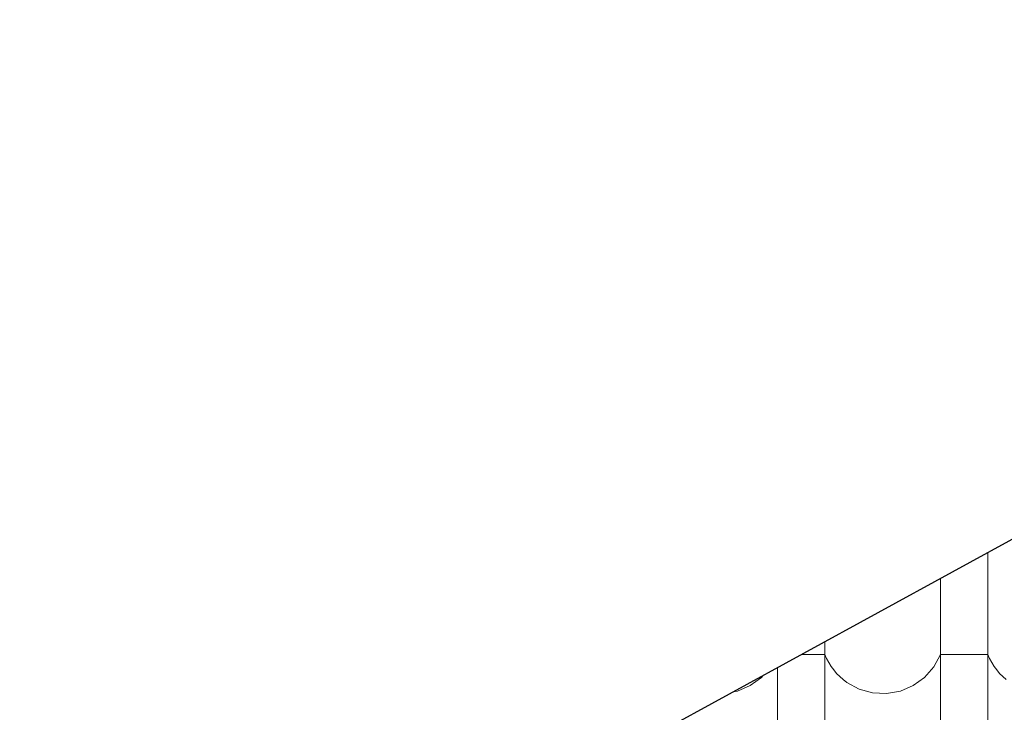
# Model space of a CAD drawing. Header units: millimetres. Extents: x -61343 to 9939, y -6894 to 7453.
# Tile 99 of 255: x -7939 to -7740, y -5208 to -5067. Entities that reach past the tile are written whole.
import ezdxf

# ---------------------------------------------------------------- set-up
doc = ezdxf.new("R2010")
doc.units = ezdxf.units.MM
doc.header["$MEASUREMENT"] = 0
doc.layers.add('810-G Ogólne', color=7, linetype='Continuous')
doc.layers.add('990-D Import IFC', color=7, linetype='Continuous')

# ---------------------------------------------------------------- blocks, each defined once
blk = doc.blocks.new('*X1830', base_point=(515069.4, 47309.9))
at = {"layer": '990-D Import IFC', "color": 251, "linetype": 'Continuous', "lineweight": 13, "true_color": 0x6a6a6a}
for p, q in [((523367.5, -39569.9), (523367.5, -39668.1)), ((523271.4, -39622.5), (523271.4, -39668.1)), ((523271.4, -39668.1), (523271.4, -39945.1)), ((523367.5, -39668.1), (523367.5, -39945.1)), ((523037.5, -39750.5), (523037.5, -39945.1)), ((523037.5, -39776.2), (522990.7, -39776.2)), ((523037.5, -39776.2), (523041.1, -39784.5)), ((523258.1, -39801.2), (523271.4, -39776.2)), ((523319.4, -39776.2), (523271.4, -39776.2)), ((523367.5, -39776.2), (523319.4, -39776.2)), ((523367.5, -39776.2), (523371.1, -39784.5)), ((523041.1, -39784.5), (523045.4, -39792.6)), ((523045.4, -39792.6), (523050.2, -39800.3)), ((523371.1, -39784.5), (523375.4, -39792.6)), ((523375.4, -39792.6), (523380.2, -39800.3)), ((522941.4, -39803.1), (522941.4, -39945.1)), ((523050.2, -39800.3), (523055.5, -39807.7)), ((523055.5, -39807.7), (523061.4, -39814.6)), ((523061.4, -39814.6), (523067.8, -39821.1)), ((523239.4, -39822.7), (523258.1, -39801.2)), ((523380.2, -39800.3), (523385.5, -39807.7)), ((523385.5, -39807.7), (523391.4, -39814.6)), ((523391.4, -39814.6), (523397.8, -39821.1)), ((522886.5, -39839.4), (522909.4, -39822.7)), ((522909.4, -39822.7), (522912.8, -39818.8)), ((523067.8, -39821.1), (523074.6, -39827.2)), ((523074.6, -39827.2), (523081.9, -39832.7)), ((523081.9, -39832.7), (523106.7, -39846.4)), ((523216.5, -39839.4), (523239.4, -39822.7)), ((523397.8, -39821.1), (523404.6, -39827.2)), ((522852.2, -39852), (522860.4, -39850.5)), ((522860.4, -39850.5), (522886.5, -39839.4)), ((523106.7, -39846.4), (523134.1, -39854.1)), ((523134.1, -39854.1), (523162.4, -39855.5)), ((523162.4, -39855.5), (523190.4, -39850.5)), ((523190.4, -39850.5), (523216.5, -39839.4))]:
    blk.add_line(p, q, dxfattribs=at)
blk = doc.blocks.new('Wypełnienie_15_3', base_point=(515069.4, 47309.9))
at = {"layer": '990-D Import IFC', "color": 251, "linetype": 'Continuous', "lineweight": 13, "true_color": 0x6a6a6a}
blk.add_blockref('*X1830', (515069.4, 47309.9), dxfattribs=at)

msp = doc.modelspace()

# ---------------------------------------------------------------- linework, layer by layer
at = {"layer": '810-G Ogólne', "color": 7, "linetype": 'Continuous', "lineweight": 25}
msp.add_line((-8267.598, -5462.404), (-7546.148, -5067.404), dxfattribs=at)
at = {"layer": '990-D Import IFC', "color": 7, "linetype": 'Continuous', "lineweight": 13}
msp.add_lwpolyline([(-7546.148, -5067.404), (-6046.199, -5067.404), (-6660.525, -5435.404), (-7473.598, -5435.404), (-7473.598, -5462.404), (-8267.598, -5462.404)], close=True, dxfattribs=at)

# ---------------------------------------------------------------- block references
at = {"layer": '990-D Import IFC', "color": 251, "linetype": 'Continuous', "lineweight": 13, "true_color": 0x6a6a6a, "xscale": 0.1, "yscale": 0.1, "zscale": 0.1}
msp.add_blockref('Wypełnienie_15_3', (-8573.008, 3512.683), dxfattribs=at)

doc.saveas('drawing.dxf')
